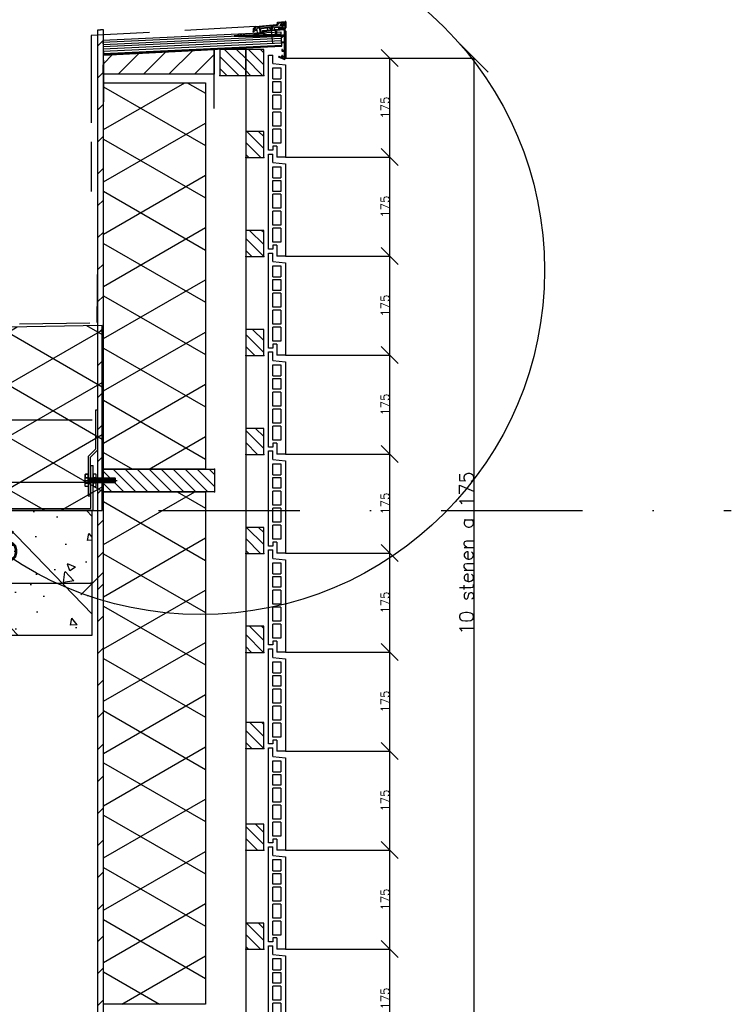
# Model space of a CAD drawing. Extents: x 0 to 317513, y 0 to 193913.
# Tile 102 of 105: x 244650 to 245908, y 163627 to 165367. Entities that reach past the tile are written whole.
import ezdxf

# ---------------------------------------------------------------- set-up
doc = ezdxf.new("R2010")
doc.units = 0
doc.header["$LTSCALE"] = 20
doc.header["$MEASUREMENT"] = 0
doc.header["$PDSIZE"] = -1
for name, pattern in [('CENTER', [5.421053, 3.388158, -0.677632, 0.677632, -0.677632]), ('DASHDOT', [25, 12.5, -6.25, 0, -6.25]), ('DD1', [2.66667, 1.66667, -0.5, 0, -0.5]), ('HIDDEN', [9.375, 6.25, -3.125])]:
    doc.linetypes.add(name, pattern=pattern)
doc.layers.get('0').update_dxf_attribs({"linetype": 'CONTINUOUS'})
doc.layers.get('DEFPOINTS').update_dxf_attribs({"linetype": 'CONTINUOUS'})
for name, color, linetype in [('_DETAILNUMMERS', 4, 'CONTINUOUS'), ('A--A21--_F-23-', 9, 'CONTINUOUS'), ('A--A23--_F--3-', 9, 'CONTINUOUS'), ('A--A25--_F--3-', 9, 'CONTINUOUS'), ('A--A42--_F--3-', 9, 'CONTINUOUS'), ('A--A42--_F-23-', 9, 'CONTINUOUS'), ('A--L13D3_VLOEREN', 3, 'CONTINUOUS'), ('A--L21--', 3, 'CONTINUOUS'), ('A--L21--_F-23-', 4, 'CONTINUOUS'), ('A--L21D3_BUITENWAND', 3, 'CONTINUOUS'), ('A--L25--', 7, 'CONTINUOUS'), ('A--L25--_F-23-', 7, 'CONTINUOUS'), ('A--L27DC4_DAKEN', 4, 'HIDDEN'), ('A--L31--', 2, 'CONTINUOUS'), ('A--L35--', 7, 'CONTINUOUS'), ('A--L35--_F-23-', 7, 'CONTINUOUS'), ('A--L351-_F-23-', 7, 'CONTINUOUS'), ('A--L42--', 7, 'CONTINUOUS'), ('A--L42--_F--3-', 7, 'CONTINUOUS'), ('A--L42--_F-23-', 7, 'CONTINUOUS'), ('A--L47', 7, 'CONTINUOUS'), ('A--M$1A-_F123-', 1, 'CONTINUOUS'), ('STRAMIEN', 8, 'DD1'), ('X--LR---_CP', 7, 'CONTINUOUS')]:
    doc.layers.add(name, color=color, linetype=linetype)
doc.styles.add('ALFA-0_25', font='ROMANS')
doc.styles.add('MAATLIJN', font='ROMANS')
doc.dimstyles.new('ALFA25', dxfattribs={"dimscale": 0.3, "dimtxt": 50, "dimasz": 100, "dimexe": 0, "dimexo": 0, "dimgap": 2, "dimtad": 1, "dimdec": 0, "dimzin": 0, "dimdsep": 46, "dimtxsty": 'MAATLIJN', "dimblk1": 'OBLIQUE', "dimblk2": 'OBLIQUE', "dimsah": 1, "dimcen": 0, "dimclrd": 1, "dimclre": 1, "dimclrt": 2, "dimadec": 0, "dimazin": 0, "dimtfac": 0.75, "dimtdec": 4, "dimtix": 1, "dimtmove": 2, "dimatfit": 3, "dimldrblk": 'OBLIQUE', "dimfxl": 0, "dimtvp": 1.5, "dimtolj": 1, "dimtzin": 0, "dimarcsym": 0})
doc.dimstyles.new('STANDARD$0', dxfattribs={"dimscale": 50, "dimtxt": 2.5, "dimasz": 2, "dimexe": 2, "dimexo": 0, "dimgap": 2, "dimtad": 1, "dimdec": 0, "dimzin": 0, "dimdsep": 46, "dimtxsty": 'ALFA-0_25', "dimblk1": 'OBLIQUE', "dimblk2": 'OBLIQUE', "dimsah": 1, "dimcen": -3, "dimdle": 2, "dimclrd": 1, "dimclre": 1, "dimclrt": 2, "dimadec": 0, "dimazin": 0, "dimtfac": 0.666667, "dimtofl": 0, "dimtmove": 2, "dimatfit": 3, "dimldrblk": 'OBLIQUE', "dimfxl": 0, "dimtvp": 0.833333, "dimtolj": 1, "dimtzin": 0, "dimarcsym": 0})
pattern_1 = [(45, (0, 0), (-10.6066, 10.6066), [])]

# ---------------------------------------------------------------- blocks, each defined once
blk = doc.blocks.new('_OBLIQUE')
at = {"color": 0, "linetype": 'ByBlock'}
blk.add_line((-0.5, -0.5), (0.5, 0.5), dxfattribs=at)
blk = doc.blocks.new('*D440')
at = {"layer": 'A--M$1A-_F123-', "color": 1, "lineweight": -2}
for p, q in [((245119.6, 163724.3), (245304.1, 163724.3)), ((245304.1, 163549.3), (245304.1, 163724.3)), ((245119.6, 163549.3), (245304.1, 163549.3))]:
    blk.add_line(p, q, dxfattribs=at)
at = {"layer": 'DEFPOINTS', "color": 0}
for p in [(245119.6, 163724.3), (245304.1, 163724.3), (245119.6, 163549.3)]:
    blk.add_point(p, dxfattribs=at)
at = {"layer": 'A--M$1A-_F123-', "color": 1, "lineweight": -2, "xscale": 30, "yscale": 30, "zscale": 30}
for p, rotation in [((245304.1, 163724.3), 90), ((245304.1, 163549.3), 270)]:
    blk.add_blockref('_OBLIQUE', p, dxfattribs=dict(at, rotation=rotation))
at = {"layer": 'A--M$1A-_F123-', "color": 2, "insert": (245296, 163636.8), "char_height": 15, "attachment_point": 5, "rotation": 90, "style": 'MAATLIJN'}
blk.add_mtext('\\A1;175', dxfattribs=at)
blk = doc.blocks.new('*D441')
at = {"layer": 'A--M$1A-_F123-', "color": 1, "lineweight": -2}
for p, q in [((245119.6, 163899.3), (245304.1, 163899.3)), ((245304.1, 163724.3), (245304.1, 163899.3)), ((245119.6, 163724.3), (245304.1, 163724.3))]:
    blk.add_line(p, q, dxfattribs=at)
at = {"layer": 'DEFPOINTS', "color": 0}
for p in [(245119.6, 163899.3), (245304.1, 163899.3), (245119.6, 163724.3)]:
    blk.add_point(p, dxfattribs=at)
at = {"layer": 'A--M$1A-_F123-', "color": 1, "lineweight": -2, "xscale": 30, "yscale": 30, "zscale": 30}
for p, rotation in [((245304.1, 163899.3), 90), ((245304.1, 163724.3), 270)]:
    blk.add_blockref('_OBLIQUE', p, dxfattribs=dict(at, rotation=rotation))
at = {"layer": 'A--M$1A-_F123-', "color": 2, "insert": (245296, 163811.8), "char_height": 15, "attachment_point": 5, "rotation": 90, "style": 'MAATLIJN'}
blk.add_mtext('\\A1;175', dxfattribs=at)
blk = doc.blocks.new('*D442')
at = {"layer": 'A--M$1A-_F123-', "color": 1, "lineweight": -2}
for p, q in [((245119.6, 164074.3), (245304.1, 164074.3)), ((245304.1, 163899.3), (245304.1, 164074.3)), ((245119.6, 163899.3), (245304.1, 163899.3))]:
    blk.add_line(p, q, dxfattribs=at)
at = {"layer": 'DEFPOINTS', "color": 0}
for p in [(245119.6, 164074.3), (245304.1, 164074.3), (245119.6, 163899.3)]:
    blk.add_point(p, dxfattribs=at)
at = {"layer": 'A--M$1A-_F123-', "color": 1, "lineweight": -2, "xscale": 30, "yscale": 30, "zscale": 30}
for p, rotation in [((245304.1, 164074.3), 90), ((245304.1, 163899.3), 270)]:
    blk.add_blockref('_OBLIQUE', p, dxfattribs=dict(at, rotation=rotation))
at = {"layer": 'A--M$1A-_F123-', "color": 2, "insert": (245296, 163986.8), "char_height": 15, "attachment_point": 5, "rotation": 90, "style": 'MAATLIJN'}
blk.add_mtext('\\A1;175', dxfattribs=at)
blk = doc.blocks.new('*D443')
at = {"layer": 'A--M$1A-_F123-', "color": 1, "lineweight": -2}
for p, q in [((245119.6, 164249.3), (245304.1, 164249.3)), ((245304.1, 164074.3), (245304.1, 164249.3)), ((245119.6, 164074.3), (245304.1, 164074.3))]:
    blk.add_line(p, q, dxfattribs=at)
at = {"layer": 'DEFPOINTS', "color": 0}
for p in [(245119.6, 164249.3), (245304.1, 164249.3), (245119.6, 164074.3)]:
    blk.add_point(p, dxfattribs=at)
at = {"layer": 'A--M$1A-_F123-', "color": 1, "lineweight": -2, "xscale": 30, "yscale": 30, "zscale": 30}
for p, rotation in [((245304.1, 164249.3), 90), ((245304.1, 164074.3), 270)]:
    blk.add_blockref('_OBLIQUE', p, dxfattribs=dict(at, rotation=rotation))
at = {"layer": 'A--M$1A-_F123-', "color": 2, "insert": (245296, 164161.8), "char_height": 15, "attachment_point": 5, "rotation": 90, "style": 'MAATLIJN'}
blk.add_mtext('\\A1;175', dxfattribs=at)
blk = doc.blocks.new('*D444')
at = {"layer": 'A--M$1A-_F123-', "color": 1, "lineweight": -2}
for p, q in [((245119.6, 164424.3), (245304.1, 164424.3)), ((245304.1, 164249.3), (245304.1, 164424.3)), ((245119.6, 164249.3), (245304.1, 164249.3))]:
    blk.add_line(p, q, dxfattribs=at)
at = {"layer": 'DEFPOINTS', "color": 0}
for p in [(245119.6, 164424.3), (245304.1, 164424.3), (245119.6, 164249.3)]:
    blk.add_point(p, dxfattribs=at)
at = {"layer": 'A--M$1A-_F123-', "color": 1, "lineweight": -2, "xscale": 30, "yscale": 30, "zscale": 30}
for p, rotation in [((245304.1, 164424.3), 90), ((245304.1, 164249.3), 270)]:
    blk.add_blockref('_OBLIQUE', p, dxfattribs=dict(at, rotation=rotation))
at = {"layer": 'A--M$1A-_F123-', "color": 2, "insert": (245296, 164336.8), "char_height": 15, "attachment_point": 5, "rotation": 90, "style": 'MAATLIJN'}
blk.add_mtext('\\A1;175', dxfattribs=at)
blk = doc.blocks.new('*D445')
at = {"layer": 'A--M$1A-_F123-', "color": 1, "lineweight": -2}
for p, q in [((245119.6, 164949.3), (245304.1, 164949.3)), ((245304.1, 164774.3), (245304.1, 164949.3)), ((245119.6, 164774.3), (245304.1, 164774.3))]:
    blk.add_line(p, q, dxfattribs=at)
at = {"layer": 'DEFPOINTS', "color": 0}
for p in [(245119.6, 164949.3), (245304.1, 164949.3), (245119.6, 164774.3)]:
    blk.add_point(p, dxfattribs=at)
at = {"layer": 'A--M$1A-_F123-', "color": 1, "lineweight": -2, "xscale": 30, "yscale": 30, "zscale": 30}
for p, rotation in [((245304.1, 164949.3), 90), ((245304.1, 164774.3), 270)]:
    blk.add_blockref('_OBLIQUE', p, dxfattribs=dict(at, rotation=rotation))
at = {"layer": 'A--M$1A-_F123-', "color": 2, "insert": (245296, 164861.8), "char_height": 15, "attachment_point": 5, "rotation": 90, "style": 'MAATLIJN'}
blk.add_mtext('\\A1;175', dxfattribs=at)
blk = doc.blocks.new('*D446')
at = {"layer": 'A--M$1A-_F123-', "color": 1, "lineweight": -2}
for p, q in [((245119.6, 164599.3), (245304.1, 164599.3)), ((245304.1, 164424.3), (245304.1, 164599.3)), ((245119.6, 164424.3), (245304.1, 164424.3))]:
    blk.add_line(p, q, dxfattribs=at)
at = {"layer": 'DEFPOINTS', "color": 0}
for p in [(245119.6, 164599.3), (245304.1, 164599.3), (245119.6, 164424.3)]:
    blk.add_point(p, dxfattribs=at)
at = {"layer": 'A--M$1A-_F123-', "color": 1, "lineweight": -2, "xscale": 30, "yscale": 30, "zscale": 30}
for p, rotation in [((245304.1, 164599.3), 90), ((245304.1, 164424.3), 270)]:
    blk.add_blockref('_OBLIQUE', p, dxfattribs=dict(at, rotation=rotation))
at = {"layer": 'A--M$1A-_F123-', "color": 2, "insert": (245296, 164511.8), "char_height": 15, "attachment_point": 5, "rotation": 90, "style": 'MAATLIJN'}
blk.add_mtext('\\A1;175', dxfattribs=at)
blk = doc.blocks.new('*D447')
at = {"layer": 'A--M$1A-_F123-', "color": 1, "lineweight": -2}
for p, q in [((245119.6, 164774.3), (245304.1, 164774.3)), ((245304.1, 164599.3), (245304.1, 164774.3)), ((245119.6, 164599.3), (245304.1, 164599.3))]:
    blk.add_line(p, q, dxfattribs=at)
at = {"layer": 'DEFPOINTS', "color": 0}
for p in [(245119.6, 164774.3), (245304.1, 164774.3), (245119.6, 164599.3)]:
    blk.add_point(p, dxfattribs=at)
at = {"layer": 'A--M$1A-_F123-', "color": 1, "lineweight": -2, "xscale": 30, "yscale": 30, "zscale": 30}
for p, rotation in [((245304.1, 164774.3), 90), ((245304.1, 164599.3), 270)]:
    blk.add_blockref('_OBLIQUE', p, dxfattribs=dict(at, rotation=rotation))
at = {"layer": 'A--M$1A-_F123-', "color": 2, "insert": (245296, 164686.8), "char_height": 15, "attachment_point": 5, "rotation": 90, "style": 'MAATLIJN'}
blk.add_mtext('\\A1;175', dxfattribs=at)
blk = doc.blocks.new('Q031612A')
at = {"layer": 'A--L35--_F-23-', "color": 1, "linetype": 'Continuous'}
for points in [[(0, 0), (0, 11), (-4.5, 11), (-5, 10.5), (-5, -10.5), (-4.5, -11), (0, -11), (0, -4.7), (-4.5, -4.7), (0, -4.7), (0, -11), (-4.5, -11), (-5, -10.5), (-5, -4.2), (-4.5, -4.7), (-5, -5.2)], [(-5, 4.4), (-4.5, 4.9), (-5, 5.4)], [(-4.5, 4.9), (0, 4.9), (0, -4.7)], [(1.7, 4.5), (0.6, -4.4)], [(0.6, 4.5), (0.6, -4.4)], [(3.2, 4.5), (2.1, -4.4)], [(4.7, 4.5), (3.6, -4.4)], [(6.2, 4.5), (5.1, -4.4)], [(7.7, 4.5), (6.6, -4.4)], [(9.2, 4.5), (8.1, -4.4)], [(10.7, 4.5), (9.6, -4.4)], [(12.3, 4.5), (11.2, -4.4)], [(13.8, 4.5), (12.7, -4.4)], [(15.3, 4.5), (14.2, -4.4)], [(16.8, 4.5), (15.7, -4.4)], [(18.3, 4.5), (17.2, -4.4)], [(19.8, 4.5), (18.7, -4.4)], [(21.3, 4.5), (20.2, -4.4)], [(22.8, 4.5), (21.7, -4.4)], [(24.3, 4.5), (23.2, -4.4)], [(25.9, 4.5), (24.8, -4.4)], [(27.4, 4.5), (26.3, -4.4)], [(28.9, 4.5), (27.8, -4.4)], [(30.4, 4.5), (29.3, -4.4)], [(31.9, 4.5), (30.8, -4.4)], [(33.4, 4.5), (32.3, -4.4)], [(34.9, 4.5), (33.8, -4.4)], [(36.4, 4.5), (35.3, -4.4)], [(37.9, 4.5), (36.8, -4.4)], [(39.5, 4.5), (38.4, -4.4)], [(41, 4.5), (39.9, -4.4)], [(42.5, 4.5), (41.4, -4.4)], [(44, 4.5), (42.9, -4.4)], [(45.5, 4.5), (44.4, -4.4)], [(47, 4.5), (45.9, -4.4)], [(47.6, -2.8), (47.5, -4.1)]]:
    blk.add_lwpolyline(points, dxfattribs=at)
blk.add_lwpolyline([(47.6, 4), (47.1, 4.5), (0, 4.5), (0, -4.4), (47.1, -4.4), (47.6, -3.9)], close=True, dxfattribs=at)
at = {"layer": 'A--L351-_F-23-', "color": 1, "linetype": 'DASHDOT'}
blk.add_lwpolyline([(-7.9, 0), (51.6, 0)], dxfattribs=at)
at = {"layer": 'X--LR---_CP', "color": 1, "linetype": 'DASHDOT'}
blk.add_point((0, 0), dxfattribs=at)
blk.add_point((0, 0), dxfattribs=at)
blk.add_point((0, 0), dxfattribs=at)
blk = doc.blocks.new('Q031611-')
at = {"layer": 'A--L35--_F-23-', "color": 1, "linetype": 'Continuous'}
for points in [[(5, 5.4), (5, 10.5), (4.5, 11), (0.5, 11), (0, 10.5), (0, 5.4), (0.5, 4.9), (4.5, 4.9), (5, 5.4), (5, 4.4), (4.5, 4.9), (5, 4.4), (5, -4.2), (4.5, -4.7), (0.5, -4.7), (0, -5.2), (0, -10.5), (0.5, -11), (4.5, -11), (5, -10.5), (5, -4.2), (4.5, -4.7), (5, -5.2), (4.5, -4.7), (0.5, -4.7), (0, -4.2), (0, -5.2), (0, 4.4), (0.5, 4.9), (0, 5.4), (0, 4.4)], [(0, 4.4), (0, -4.7)]]:
    blk.add_lwpolyline(points, dxfattribs=at)
at = {"layer": 'X--LR---_CP', "color": 1, "linetype": 'Continuous'}
blk.add_point((0, 0), dxfattribs=at)
blk.add_point((0, 0), dxfattribs=at)
blk.add_point((0, 0), dxfattribs=at)
blk = doc.blocks.new('*D449')
at = {"layer": 'A--M$1A-_F123-', "color": 1, "lineweight": -2}
for p, q in [((245194.4, 165299.3), (245453.3, 165299.3)), ((245453.3, 163549.3), (245453.3, 165299.3)), ((245194.4, 163549.3), (245453.3, 163549.3))]:
    blk.add_line(p, q, dxfattribs=at)
at = {"layer": 'DEFPOINTS', "color": 0}
for p in [(245194.4, 165299.3), (245453.3, 165299.3), (245194.4, 163549.3)]:
    blk.add_point(p, dxfattribs=at)
at = {"layer": 'A--M$1A-_F123-', "color": 1, "lineweight": -2, "xscale": 50, "yscale": 50, "zscale": 50}
for p, rotation in [((245453.3, 165299.3), 90), ((245453.3, 163549.3), 270)]:
    blk.add_blockref('_OBLIQUE', p, dxfattribs=dict(at, rotation=rotation))
at = {"layer": 'A--M$1A-_F123-', "color": 2, "insert": (245439.8, 164424.3), "char_height": 25, "attachment_point": 5, "rotation": 90, "style": 'MAATLIJN'}
blk.add_mtext('\\A1;10 stenen a 175', dxfattribs=at)
blk = doc.blocks.new('*D450')
at = {"layer": 'A--M$1A-_F123-', "color": 1, "lineweight": -2}
for p, q in [((245119.6, 165124.3), (245304.1, 165124.3)), ((245304.1, 164949.3), (245304.1, 165124.3)), ((245119.6, 164949.3), (245304.1, 164949.3))]:
    blk.add_line(p, q, dxfattribs=at)
at = {"layer": 'DEFPOINTS', "color": 0}
for p in [(245119.6, 165124.3), (245304.1, 165124.3), (245119.6, 164949.3)]:
    blk.add_point(p, dxfattribs=at)
at = {"layer": 'A--M$1A-_F123-', "color": 1, "lineweight": -2, "xscale": 30, "yscale": 30, "zscale": 30}
for p, rotation in [((245304.1, 165124.3), 90), ((245304.1, 164949.3), 270)]:
    blk.add_blockref('_OBLIQUE', p, dxfattribs=dict(at, rotation=rotation))
at = {"layer": 'A--M$1A-_F123-', "color": 2, "insert": (245296, 165036.8), "char_height": 15, "attachment_point": 5, "rotation": 90, "style": 'MAATLIJN'}
blk.add_mtext('\\A1;175', dxfattribs=at)
blk = doc.blocks.new('*D451')
at = {"layer": 'A--M$1A-_F123-', "color": 1, "lineweight": -2}
for p, q in [((245119.6, 164949.3), (245304.1, 164949.3)), ((245304.1, 164774.3), (245304.1, 164949.3)), ((245119.6, 164774.3), (245304.1, 164774.3))]:
    blk.add_line(p, q, dxfattribs=at)
at = {"layer": 'DEFPOINTS', "color": 0}
for p in [(245119.6, 164949.3), (245304.1, 164949.3), (245119.6, 164774.3)]:
    blk.add_point(p, dxfattribs=at)
at = {"layer": 'A--M$1A-_F123-', "color": 1, "lineweight": -2, "xscale": 30, "yscale": 30, "zscale": 30}
for p, rotation in [((245304.1, 164949.3), 90), ((245304.1, 164774.3), 270)]:
    blk.add_blockref('_OBLIQUE', p, dxfattribs=dict(at, rotation=rotation))
at = {"layer": 'A--M$1A-_F123-', "color": 2, "insert": (245296, 164861.8), "char_height": 15, "attachment_point": 5, "rotation": 90, "style": 'MAATLIJN'}
blk.add_mtext('\\A1;175', dxfattribs=at)
blk = doc.blocks.new('*D452')
at = {"layer": 'A--M$1A-_F123-', "color": 1, "lineweight": -2}
for p, q in [((245119.6, 165299.3), (245304.1, 165299.3)), ((245304.1, 165124.3), (245304.1, 165299.3)), ((245119.6, 165124.3), (245304.1, 165124.3))]:
    blk.add_line(p, q, dxfattribs=at)
at = {"layer": 'DEFPOINTS', "color": 0}
for p in [(245119.6, 165299.3), (245304.1, 165299.3), (245119.6, 165124.3)]:
    blk.add_point(p, dxfattribs=at)
at = {"layer": 'A--M$1A-_F123-', "color": 1, "lineweight": -2, "xscale": 30, "yscale": 30, "zscale": 30}
for p, rotation in [((245304.1, 165299.3), 90), ((245304.1, 165124.3), 270)]:
    blk.add_blockref('_OBLIQUE', p, dxfattribs=dict(at, rotation=rotation))
at = {"layer": 'A--M$1A-_F123-', "color": 2, "insert": (245296, 165211.8), "char_height": 15, "attachment_point": 5, "rotation": 90, "style": 'MAATLIJN'}
blk.add_mtext('\\A1;175', dxfattribs=at)
blk = doc.blocks.new('NH40_196')
at = {"layer": 'A--A25--_F--3-'}
h = blk.add_hatch(dxfattribs=at)
h.set_pattern_fill('ALFALINE', color=256, scale=15, style=0, pattern_type=2)
h.set_pattern_definition([(45, (-6, 0), (-10.6066, 10.6066), [])])
h.paths.add_polyline_path([(0, 0), (0, 196), (40, 196), (40, 0)])
at = {"layer": 'A--L25--_F-23-', "color": 2, "linetype": 'Continuous'}
blk.add_lwpolyline([(0, 0), (0, 196), (40, 196), (40, 0)], close=True, dxfattribs=at)
at = {"layer": 'X--LR---_CP'}
for p in [(0, 0), (0, 0), (40, 0)]:
    blk.add_point(p, dxfattribs=at)
blk = doc.blocks.new('*U742')
at = {"layer": 'A--A42--_F-23-', "linetype": 'Continuous'}
h = blk.add_hatch(dxfattribs=at)
h.set_pattern_fill('ALFALINE', color=256, scale=40, style=0)
h.set_pattern_definition([(45, (-244792.67, -161907.32), (-28.284271, 28.284271), [])])
h.paths.add_polyline_path([(0, 0), (-5, 0), (-5, 3442), (0, 3442), (5, 3442), (5, 0)])
at = {"layer": 'A--L42--_F-23-', "color": 2, "linetype": 'Continuous'}
for points in [[(0, 0), (-5, 0), (-5, 3442), (0, 3442)], [(0, 0), (5, 0), (5, 3442), (0, 3442)]]:
    blk.add_lwpolyline(points, dxfattribs=at)
blk = doc.blocks.new('E100606D_8713350')
at = {"color": 0}
blk.add_lwpolyline([(17.9, 1.6), (20.2, 1.6), (20, 1.8, -0.57735), (20.2, 2.1), (21.5, 2.1), (22.8, 2.1, -0.57735), (23, 1.8), (22.9, 1.6), (25.2, 1.6), (25, 1.8, -0.57735), (25.2, 2.1), (26.5, 2.1), (27.8, 2.1, -0.57735), (28, 1.8), (27.9, 1.6), (30.2, 1.6), (30, 1.8, -0.57735), (30.2, 2.1), (31.5, 2.1), (32.8, 2.1, -0.57735), (33, 1.8), (32.9, 1.6), (35.2, 1.6), (35, 1.8, -0.57735), (35.2, 2.1), (36.5, 2.1), (37.8, 2.1, -0.57735), (38, 1.8), (37.9, 1.6), (40.2, 1.6), (40, 1.8, -0.57735), (40.2, 2.1), (41.5, 2.1), (42.8, 2.1, -0.57735), (43, 1.8), (42.9, 1.6), (45.2, 1.6), (45, 1.8, -0.57735), (45.2, 2.1), (46.5, 2.1), (47.8, 2.1, -0.57735), (48, 1.8), (47.9, 1.6), (50.2, 1.6), (50, 1.8, -0.57735), (50.2, 2.1), (51.5, 2.1), (52.8, 2.1, -0.57735), (53, 1.8), (52.9, 1.6), (55.2, 1.6), (55, 1.8, -0.57735), (55.2, 2.1), (56.5, 2.1), (57.8, 2.1, -0.57735), (58, 1.8), (57.9, 1.6), (60.2, 1.6), (60, 1.8, -0.57735), (60.2, 2.1), (61.5, 2.1), (62.8, 2.1, -0.57735), (63, 1.8), (62.9, 1.6), (65.2, 1.6), (65, 1.8, -0.57735), (65.2, 2.1), (66.5, 2.1), (67.8, 2.1, -0.57735), (68, 1.8), (67.9, 1.6), (70.2, 1.6), (70, 1.8, -0.57735), (70.2, 2.1), (71.5, 2.1), (72.8, 2.1, -0.57735), (73, 1.8), (72.9, 1.6), (78.3, 0.6, -0.912623), (78.3, 0.1), (-5.3, 0.1, 0.414214), (-5.8, -0.4), (-5.8, -1.4, -0.414214), (-6.3, -1.9, -0.414214), (-6.8, -1.4), (-6.8, -0.4, 0.414214), (-7.3, 0.1), (-9.5, 0.1, 0.414214), (-10, -0.4), (-10, -24.7, 0.414214), (-9.5, -25.2), (-7.3, -25.2, 0.414214), (-6.8, -24.7), (-6.8, -23.7, -0.414214), (-6.3, -23.2, -0.414214), (-5.8, -23.7), (-5.8, -25.7, -0.414214), (-6.3, -26.2), (-9.5, -26.2, 0.414214), (-10, -26.7), (-10, -38.7, 0.534511), (-9.3, -39.1), (-1, -35.7, -0.534511), (0, -36.4, -0.303347), (-0.4, -37.1), (-9.4, -40.8, -0.534511), (-11.5, -39.4), (-11.5, 12.6, -0.414214), (-10, 14.1), (0, 14.1, -0.414214), (0.5, 13.6), (0.5, 13.1, -0.414214), (0, 12.6), (-9.5, 12.6, 0.414214), (-10, 12.1), (-10, 2.6, 0.414214), (-9.5, 2.1), (-8.5, 2.1), (-7.2, 2.1, -0.57735), (-7, 1.8), (-7.1, 1.6), (-4.8, 1.6), (-5, 1.8, -0.57735), (-4.8, 2.1), (-3.5, 2.1), (-2.2, 2.1, -0.57735), (-2, 1.8), (-2.1, 1.6), (0.2, 1.6), (0, 1.8, -0.57735), (0.2, 2.1), (1.5, 2.1), (2.8, 2.1, -0.57735), (3, 1.8), (2.9, 1.6), (5.2, 1.6), (5, 1.8, -0.57735), (5.2, 2.1), (6.5, 2.1), (7.8, 2.1, -0.57735), (8, 1.8), (7.9, 1.6), (10.2, 1.6), (10, 1.8, -0.57735), (10.2, 2.1), (11.5, 2.1), (12.8, 2.1, -0.57735), (13, 1.8), (12.9, 1.6), (15.2, 1.6), (15, 1.8, -0.57735), (15.2, 2.1), (16.5, 2.1), (17.8, 2.1, -0.57735), (18, 1.8)], format="xyb", close=True, dxfattribs=at)
blk = doc.blocks.new('ARGETON175')
at = {"layer": 'A--L21D3_BUITENWAND'}
for p, q in [((0, 168), (-8, 168)), ((-8, 153), (-8, 168)), ((0, 0), (0, 168)), ((-8, 153), (-30, 150.5)), ((-30, 150.5), (-30, -12.5)), ((-22, 145.5), (-22, 126)), ((-8, 145.5), (-22, 145.5)), ((-8, 126), (-8, 145.5)), ((-8, 126), (-22, 126)), ((-8, 121), (-22, 121)), ((-22, 121), (-22, 102)), ((-8, 102), (-8, 121)), ((-22, 102), (-8, 102)), ((-22, 97), (-22, 72)), ((-22, 97), (-8, 97)), ((-8, 72), (-8, 97)), ((-22, 72), (-8, 72)), ((-22, 67), (-22, 42)), ((-22, 67), (-8, 67)), ((-8, 42), (-8, 67)), ((-22, 42), (-8, 42)), ((-22, 37), (-22, 12)), ((-22, 37), (-8, 37)), ((-8, 12), (-8, 37)), ((-22, 12), (-8, 12)), ((-15, 7), (-15, -12.5)), ((-15, 7), (-8, 7)), ((-8, 7), (-8, 0)), ((-8, 0), (0, 0)), ((-30, -12.5), (-15, -12.5))]:
    blk.add_line(p, q, dxfattribs=at)
blk = doc.blocks.new('Q020261-')
at = {"layer": 'A--A25--_F--3-'}
h = blk.add_hatch(dxfattribs=at)
h.set_pattern_fill('ALFALINE', color=256, scale=15, style=0, pattern_type=2)
h.set_pattern_definition(pattern_1)
h.paths.add_polyline_path([(0, 0), (0, 46), (46, 46), (46, 0)])
at = {"layer": 'A--L25--_F-23-', "color": 2, "linetype": 'Continuous'}
blk.add_lwpolyline([(0, 0), (0, 46), (46, 46), (46, 0)], close=True, dxfattribs=at)
at = {"layer": 'X--LR---_CP'}
for p in [(0, 0), (0, 0), (46, 0)]:
    blk.add_point(p, dxfattribs=at)
blk = doc.blocks.new('HOUT46X32')
at = {"layer": 'A--A25--_F--3-'}
h = blk.add_hatch(dxfattribs=at)
h.set_pattern_fill('ALFALINE', color=256, scale=15, style=0, pattern_type=2)
h.set_pattern_definition(pattern_1)
h.paths.add_polyline_path([(0, 0), (0, 46), (32, 46), (32, 0)])
at = {"layer": 'A--L25--_F-23-', "color": 2, "linetype": 'Continuous'}
blk.add_lwpolyline([(0, 0), (0, 46), (32, 46), (32, 0)], close=True, dxfattribs=at)
at = {"layer": 'X--LR---_CP'}
for p in [(0, 0), (0, 0), (32, 0)]:
    blk.add_point(p, dxfattribs=at)
blk = doc.blocks.new('*D465')
at = {"layer": 'A--M$1A-_F123-', "color": 1, "lineweight": -2}
for p, q in [((244392.6, 164347.8), (244392.6, 164370.7)), ((244777.6, 164370.7), (244392.6, 164370.7)), ((244777.6, 164347.8), (244777.6, 164370.7))]:
    blk.add_line(p, q, dxfattribs=at)
at = {"layer": 'DEFPOINTS', "color": 0}
for p in [(244392.6, 164370.7), (244392.6, 164347.8), (244777.6, 164347.8)]:
    blk.add_point(p, dxfattribs=at)
at = {"layer": 'A--M$1A-_F123-', "color": 1, "lineweight": -2, "xscale": 40, "yscale": 40, "zscale": 40, "rotation": 180}
blk.add_blockref('_OBLIQUE', (244392.6, 164370.7), dxfattribs=at)
at = {"layer": 'A--M$1A-_F123-', "color": 1, "lineweight": -2, "xscale": 40, "yscale": 40, "zscale": 40}
blk.add_blockref('_OBLIQUE', (244777.6, 164370.7), dxfattribs=at)
at = {"layer": 'A--M$1A-_F123-', "color": 2, "insert": (244585.1, 164435.7), "char_height": 50, "attachment_point": 5, "style": 'ALFA-0_25'}
blk.add_mtext('\\A1;385', dxfattribs=at)

msp = doc.modelspace()

# ---------------------------------------------------------------- hatches: boundary and pattern name
at = {"layer": 'A--A21--_F-23-'}
h = msp.add_hatch(dxfattribs=at)
h.set_pattern_fill('ALFAISO', color=256, scale=80, angle=270, style=0, pattern_type=2)
h.set_pattern_definition([(210, (357263.615, 61703.42), (-40, 69.282032), []), (150, (357263.615, 61703.42), (40, 69.282032), [])])
h.paths.add_polyline_path([(244798.1, 165255.8), (244978.1, 165255.8), (244978.1, 164572.7), (244798.1, 164572.7)])
h = msp.add_hatch(dxfattribs=at)
h.set_pattern_fill('ALFAISO', color=256, scale=80, angle=270, style=0, pattern_type=2)
h.set_pattern_definition([(330, (94068.43, 68743.42), (40, 69.282032), []), (30, (94068.43, 68743.42), (-40, 69.282032), [])])
h.paths.add_polyline_path([(242394.7, 164499.3), (244795.3, 164499.3), (244795.3, 164826.9), (242394.7, 164784.1)])
h = msp.add_hatch(dxfattribs=at)
h.set_pattern_fill('ALFAISO', color=256, scale=80, angle=270, style=0, pattern_type=2)
h.set_pattern_definition([(210, (357263.615, 60970.06), (-40, 69.282032), []), (150, (357263.615, 60970.06), (40, 69.282032), [])])
h.paths.add_polyline_path([(244798.1, 164532.7), (244978.1, 164532.7), (244978.1, 163626.8), (244798.1, 163626.8)])
at = {"layer": 'A--A23--_F--3-'}
h = msp.add_hatch(dxfattribs=at)
h.set_pattern_fill('ALFABET', color=256, scale=20, angle=1, style=0, pattern_type=2)
h.set_pattern_definition([(134, (358663.4, 58303.42), (86.32078, 83.359), []), (129, (358663.4, 58303.42), (-143.64922, -10.04493), [15, -165]), (184, (358663.4, 58303.42), (30.37155, 149.9312), [12, -132]), (78.5486, (358651.42, 58302.59), (-113.27778, 139.88618), [12.74804, -140.22842]), (132.8158, (358664.1, 58343.42), (-213.99344, -29.37358), [22.5, -247.5]), (82.3644, (358646.26, 58340.97), (-183.50393, 198.05632), [19.12206, -210.3426]), (187.8158, (358664.1, 58343.42), (-183.50378, 198.05647), [18, -198]), (158, (358643.92, 58333.77), (-120.76856, -78.42802), [15, -165]), (213, (358643.92, 58333.77), (-46.12453, 145.85721), [12, -132]), (107.5486, (358633.86, 58327.23), (-166.89315, 67.42906), [12.74804, -140.22842]), (141.5, (358663.395, 58303.424), (-1.269641, 66.611074), [0, -130.4, 0, -134, 0, -132.5]), (171.5, (358663.395, 58303.424), (-51.229207, 79.788568), [0, -76.4, 0, -127.4, 0, -50.5]), (211.5, (358707.99, 58302.645), (-106.826954, -2.64699), [0, -50, 0, -156, 0, -207]), (221.5, (358727.99, 58302.3), (-116.270055, 22.05355), [0, -65, 0, -103.6, 0, -147]), (221.5, (358727.99, 58302.3), (-116.270055, 22.05355), [0, -65, 0, -103.6, 0, -147])])
h.paths.add_polyline_path([(242394.7, 164499.3), (242394.7, 164279.3), (244777.6, 164279.3), (244777.6, 164499.3)])
at = {"layer": 'A--A25--_F--3-'}
h = msp.add_hatch(dxfattribs=at)
h.set_pattern_fill('ANSI31', color=256, scale=10, angle=90, style=0)
h.set_pattern_definition([(45, (226545.317, 152021.253), (22.45064, -22.45064), [])])
h.paths.add_polyline_path([(244993.6, 165270.8), (244797.5, 165270.9), (244797.6, 165304.8), (244993.6, 165314.8)])
at = {"layer": 'A--A42--_F--3-'}
h = msp.add_hatch(dxfattribs=at)
h.set_pattern_fill('ALFALINE', color=256, scale=4, angle=132.3132, style=0, pattern_type=2)
h.set_pattern_definition([(2.6868, (244952.548, 165326.9222), (0.18751, -3.9956), [])])
h.paths.add_polyline_path([(245112.8, 165326.4), (245111.9, 165345.4), (244796.6, 165330.6), (244797.5, 165311.6), (244797.8, 165305.6), (245113.1, 165320.4)])

# ---------------------------------------------------------------- linework, layer by layer
at = {"color": 0}
for p, q in [((245063.4, 165351.7), (245066.6, 165355.3)), ((245063.4, 165347.6), (245063.4, 165351.7)), ((245067.3, 165354), (245064.8, 165351.2)), ((245064.8, 165351.2), (245064.8, 165349.6)), ((245065.3, 165349.1), (245069.4, 165349.5)), ((245066.6, 165355.3), (245103.8, 165358.5)), ((245104.4, 165357.2), (245067.3, 165354)), ((245068.7, 165350.4), (245069.6, 165351.8)), ((245068.8, 165349.4), (245068.7, 165350.4)), ((245069.7, 165349.5), (245068.8, 165349.4)), ((245069.7, 165349), (245068.8, 165348.1)), ((245070.3, 165343.5), (245069.7, 165349.5)), ((245071.1, 165352.6), (245074.2, 165352.9)), ((245074.2, 165352.9), (245090.1, 165354.3)), ((245075, 165343.9), (245074.2, 165352.9)), ((245088.3, 165352.1), (245076.3, 165351.1)), ((245077, 165344.1), (245076.3, 165351.1)), ((245114, 165350.4), (245078.8, 165347.3)), ((245088.6, 165348.1), (245088.3, 165352.1)), ((245090.1, 165354.3), (245094.1, 165354.6)), ((245090.1, 165354.3), (245090.2, 165353.2)), ((245098.2, 165353.9), (245090.2, 165353.2)), ((245090.2, 165353.2), (245092.4, 165351)), ((245092.4, 165351), (245096.4, 165351.3)), ((245092.4, 165351), (245092.6, 165348.5)), ((245098.1, 165355), (245094.1, 165354.6)), ((245096.4, 165351.3), (245098.2, 165353.9)), ((245096.6, 165348.8), (245096.4, 165351.3)), ((245100.6, 165349.2), (245096.6, 165348.8)), ((245110.4, 165356.1), (245098.1, 165355)), ((245098.2, 165353.9), (245098.1, 165355)), ((245100.3, 165353.2), (245112.2, 165354.2)), ((245100.6, 165349.2), (245100.3, 165353.2)), ((245103.8, 165358.5), (245106.1, 165360.8)), ((245104.4, 165357.2), (245109.2, 165362)), ((245116.3, 165349.2), (245104.4, 165348.1)), ((245104.8, 165362), (245105.9, 165363.1)), ((245105.7, 165361.7), (245105, 165361.6)), ((245105.9, 165363.1), (245119.3, 165364.2)), ((245109.2, 165362), (245118.5, 165362.8)), ((245113.5, 165359.1), (245110.4, 165356.1)), ((245110.7, 165358.4), (245114.5, 165362.1)), ((245111.9, 165357.6), (245111.1, 165357.5)), ((245113.6, 165359.3), (245111.9, 165357.6)), ((245112.6, 165350.2), (245112.2, 165354.2)), ((245113.5, 165350.3), (245112.6, 165350.2)), ((245113.5, 165350.3), (245114.5, 165351.4)), ((245114.5, 165351.4), (245113.8, 165359)), ((245117.7, 165362.4), (245114.5, 165362.1)), ((245114.5, 165350.9), (245114.5, 165359)), ((245115.9, 165360.3), (245118.8, 165361)), ((245115.9, 165351.5), (245115.9, 165360.3)), ((245115.9, 165351.5), (245120.2, 165347.2)), ((245116.1, 165358.7), (245116.1, 165359.9)), ((245116.2, 165358.3), (245118.9, 165355.6)), ((245116.3, 165349.2), (245118.8, 165346.7)), ((245116.4, 165360), (245118.2, 165358.2)), ((245118.8, 165361.3), (245117.7, 165362.4)), ((245119.1, 165358.6), (245119.1, 165362.3)), ((245119.1, 165353.2), (245119.1, 165355.3)), ((245119.6, 165352.7), (245119.1, 165353.2)), ((245120.4, 165363.2), (245120.4, 165353)), ((245062.5, 165346.6), (245063.4, 165347.6)), ((245062.5, 165345.9), (245062.5, 165346.6)), ((245065.5, 165347.8), (245063.3, 165345.6)), ((245063.3, 165340.5), (245065.5, 165342.7)), ((245065.2, 165339.9), (245063.6, 165339.9)), ((245066.1, 165341.4), (245065.2, 165340.4)), ((245065.2, 165340.4), (245065.2, 165339.9)), ((245082.7, 165339.9), (245065.2, 165339.9)), ((245068.8, 165348.1), (245065.5, 165347.8)), ((245065.5, 165342.7), (245080, 165344)), ((245081.1, 165342.7), (245066.1, 165341.4)), ((245075, 165343.9), (245070.3, 165343.5)), ((245077, 165344.1), (245075, 165343.9)), ((245079.3, 165344.3), (245077, 165344.1)), ((245078.6, 165347), (245080.2, 165344.3)), ((245082.7, 165339.9), (245081.1, 165342.7)), ((245081.2, 165345.4), (245083.5, 165341.3)), ((245102, 165347.9), (245081.6, 165346.1)), ((245086.5, 165339.9), (245082.7, 165339.9)), ((245083.5, 165341.3), (245086.1, 165341.3)), ((245086.1, 165341.3), (245086.7, 165340.2)), ((245092.6, 165348.5), (245088.6, 165348.1)), ((245101.2, 165340.2), (245101.7, 165341)), ((245105, 165339.9), (245101.4, 165339.9)), ((245102.2, 165341.3), (245102.5, 165341.3)), ((245102.5, 165341.3), (245102.5, 165347.4)), ((245103.9, 165347.6), (245103.9, 165341.3)), ((245103.9, 165341.3), (245104.3, 165341.3)), ((245104.7, 165341), (245105.2, 165340.2)), ((245118.8, 165328.4), (245118.8, 165346.7)), ((245120.2, 165347.2), (245120.2, 165300.1)), ((245113.2, 165327.1), (245113.2, 165327.4)), ((245113.7, 165327.9), (245118.3, 165327.9)), ((245118.8, 165326.6), (245113.7, 165326.6)), ((245118.8, 165302.6), (245118.8, 165326.6)), ((245113.2, 165301.9), (245113.2, 165303.6)), ((245113.7, 165304.1), (245114, 165304.1)), ((245118.8, 165301.4), (245113.7, 165301.4)), ((245114.5, 165303.6), (245114.5, 165302.6)), ((245114.5, 165302.6), (245118.8, 165302.6)), ((245118.8, 165301.1), (245118.8, 165301.4))]:
    msp.add_line(p, q, dxfattribs=at)
at = {"color": 0, "linetype": 'CENTER'}
msp.add_line((245094.1, 165354.6), (245096.7, 165324.8), dxfattribs=at)
at = {"color": 0}
for centre, radius, start, end in [((245065.3, 165349.6), 0.5, 180, 275), ((245069.5, 165349.2), 0.3, 315, 95), ((245071.3, 165350.6), 2, 95, 145), ((245104.9, 165361.8), 0.2, 135, 275), ((245105.7, 165361.2), 0.5, 315, 95), ((245111.1, 165358), 0.5, 135, 275), ((245113.6, 165359), 0.2, 5, 135), ((245114, 165359), 0.5, 0, 135), ((245114, 165350.9), 0.5, 275, 0), ((245116.3, 165359.9), 0.2, 45, 180), ((245116.6, 165358.7), 0.5, 180, 225), ((245118.6, 165358.6), 0.5, 225, 0), ((245118.6, 165362.3), 0.5, 0, 95), ((245118.7, 165361.2), 0.2, 284.2944, 45), ((245118.6, 165355.3), 0.5, 0, 45), ((245119.4, 165363.2), 1, 0, 95), ((245119.9, 165353), 0.5, 225, 0), ((245063, 165345.9), 0.5, 180, 225), ((245063, 165345.9), 0.5, 225, 315), ((245063.6, 165340.3), 0.4, 135, 180), ((245063.6, 165340.3), 0.4, 180, 270), ((245078.8, 165347.1), 0.2, 95, 180), ((245078.8, 165347.1), 0.2, 180, 210), ((245079.3, 165344.8), 0.5, 275, 30), ((245080, 165344.2), 0.2, 275, 30), ((245081.6, 165345.6), 0.5, 95, 210), ((245086.5, 165340.1), 0.2, 270, 30), ((245101.4, 165340.1), 0.2, 150, 270), ((245102.2, 165340.8), 0.5, 90, 150), ((245102, 165347.4), 0.5, 0, 95), ((245104.4, 165347.6), 0.5, 95, 180), ((245104.3, 165340.8), 0.5, 30, 90), ((245105, 165340.1), 0.2, 270, 30), ((245113.7, 165327.4), 0.5, 90, 180), ((245113.7, 165327.1), 0.5, 180, 270), ((245118.3, 165328.4), 0.5, 270, 0), ((245113.7, 165303.6), 0.5, 90, 180), ((245113.7, 165301.9), 0.5, 180, 270), ((245114, 165303.6), 0.5, 0, 90), ((245120, 165301.1), 1.2, 180, 270), ((245120, 165300.1), 0.2, 270, 0)]:
    msp.add_arc(centre, radius, start, end, dxfattribs=at)
at = {"layer": '_DETAILNUMMERS'}
msp.add_circle((244969.4, 164924.2), 608.7, dxfattribs=at)
at = {"layer": 'A--L13D3_VLOEREN'}
for p, q in [((244775.6, 164503.3), (244775.6, 164579.3)), ((244775.6, 164579.3), (244779.6, 164579.3)), ((244779.6, 164499.3), (244779.6, 164579.3)), ((244125.1, 164503.3), (244775.6, 164503.3)), ((244125.1, 164499.3), (244779.6, 164499.3))]:
    msp.add_line(p, q, dxfattribs=at)
msp.add_lwpolyline([(244774.6, 164525.3), (244774.6, 164593.7), (244787.6, 164606.7), (244787.6, 164676.7), (244783.6, 164676.7), (244783.6, 164608.3), (244770.6, 164595.3), (244770.6, 164525.3)], close=True, dxfattribs=at)
at = {"layer": 'A--L21--'}
for p, q in [((244777.6, 164659.3), (242394.7, 164659.3)), ((244777.6, 164549.3), (242394.7, 164549.3))]:
    msp.add_line(p, q, dxfattribs=at)
for points in [[(244798.1, 165255.8), (244978.1, 165255.8), (244978.1, 164572.7), (244798.1, 164572.7)], [(242394.7, 164499.3), (244795.3, 164499.3), (244795.3, 164826.9), (242394.7, 164784.1)], [(244798.1, 164532.7), (244978.1, 164532.7), (244978.1, 163626.8), (244798.1, 163626.8)]]:
    msp.add_lwpolyline(points, close=True, dxfattribs=at)
at = {"layer": 'A--L21--_F-23-', "linetype": 'Continuous'}
msp.add_lwpolyline([(242394.7, 164499.3), (242394.7, 164279.3), (244777.6, 164279.3), (244777.6, 164499.3)], close=True, dxfattribs=at)
at = {"layer": 'A--L25--_F-23-', "color": 2, "linetype": 'Continuous'}
for p, q in [((244993.6, 165222.2), (244993.6, 165314.8)), ((244797.6, 165295.9), (244797.6, 165222.2)), ((244993.6, 165210), (244993.6, 165283.6)), ((244983.6, 165270.8), (244797.6, 165270.9))]:
    msp.add_line(p, q, dxfattribs=at)
msp.add_lwpolyline([(244993.6, 165270.8), (244797.5, 165270.9), (244797.6, 165304.8), (244993.6, 165314.8)], close=True, dxfattribs=at)
at = {"layer": 'A--L27DC4_DAKEN'}
for p, q in [((245066.6, 165355.2), (244775.7, 165339.1)), ((244775.7, 165339.1), (244775.7, 165063.7)), ((244775.7, 165309.7), (244775.7, 165063.7))]:
    msp.add_line(p, q, dxfattribs=at)
msp.add_lwpolyline([(242399.3, 164789), (242399.3, 164789), (244786.9, 164831.8), (244787.6, 164945.4)], dxfattribs=at)
at = {"layer": 'A--L31--'}
for p, q in [((245049.6, 165317.4), (245049.6, 163579.3)), ((245049.6, 163634.8), (245049.6, 161829.3))]:
    msp.add_line(p, q, dxfattribs=at)
at = {"layer": 'A--L42--_F--3-', "color": 3, "linetype": 'Continuous'}
msp.add_line((244797.8, 165305.6), (245113.1, 165320.4), dxfattribs=at)
msp.add_lwpolyline([(245113.1, 165320.4), (245111.9, 165345.4), (244796.6, 165330.6), (244797.8, 165305.6)], dxfattribs=at)
at = {"layer": 'STRAMIEN', "linetype": 'DASHDOT'}
msp.add_line((242394.7, 164499.3), (245908.4, 164499.3), dxfattribs=at)
at = {"layer": 'X--LR---_CP'}
msp.add_point((244993.6, 165280.7), dxfattribs=at)
msp.add_point((244993.6, 165280.7), dxfattribs=at)

# ---------------------------------------------------------------- block references
at = {"xscale": -1}
for p in [(245089.6, 165136.8), (245089.6, 164961.8), (245089.6, 164786.8), (245089.6, 164611.8), (245089.6, 164436.8), (245089.6, 164261.8), (245089.6, 164086.8), (245089.6, 163911.8), (245089.6, 163736.8), (245089.6, 163561.8)]:
    msp.add_blockref('ARGETON175', p, dxfattribs=at)
at = {"layer": 'A--L25--', "xscale": -1}
for name, p in [('Q020261-', (245049.6, 165268.8)), ('HOUT46X32', (245081.6, 165268.8)), ('HOUT46X32', (245081.6, 165123.8)), ('HOUT46X32', (245081.6, 164948.8)), ('HOUT46X32', (245081.6, 164773.8)), ('HOUT46X32', (245081.6, 164598.8)), ('HOUT46X32', (245081.6, 164423.8)), ('HOUT46X32', (245081.6, 164248.8)), ('HOUT46X32', (245081.6, 164078.8)), ('HOUT46X32', (245081.6, 163898.8)), ('HOUT46X32', (245081.6, 163723.8))]:
    msp.add_blockref(name, p, dxfattribs=at)
at = {"layer": 'A--L25--', "rotation": 90}
msp.add_blockref('NH40_196', (244994.1, 164532.7), dxfattribs=at)
at = {"layer": 'A--L35--', "xscale": -1, "rotation": 180}
msp.add_blockref('Q031612A', (244770.6, 164552.8), dxfattribs=at)
at = {"layer": 'A--L35--'}
msp.add_blockref('Q031611-', (244779.6, 164552.8), dxfattribs=at)
at = {"layer": 'A--L42--'}
msp.add_blockref('*U742', (244792.7, 161907.3), dxfattribs=at)
at = {"layer": 'A--L47', "xscale": -1}
msp.add_blockref('E100606D_8713350', (245107.6, 165338), dxfattribs=at)

# ---------------------------------------------------------------- dimensions: what is measured, and where the dimension line sits
at = {"layer": 'A--M$1A-_F123-'}
for base, p1, p2, picture, middle in [((245304.1, 165299.3), (245119.6, 165124.3), (245119.6, 165299.3), '*D452', (245296, 165211.8)), ((245304.1, 165124.3), (245119.6, 164949.3), (245119.6, 165124.3), '*D450', (245296, 165036.8)), ((245304.1, 164949.3), (245119.6, 164774.3), (245119.6, 164949.3), '*D445', (245296, 164861.8)), ((245304.1, 164949.3), (245119.6, 164774.3), (245119.6, 164949.3), '*D451', (245296, 164861.8)), ((245304.1, 164774.3), (245119.6, 164599.3), (245119.6, 164774.3), '*D447', (245296, 164686.8)), ((245304.1, 164599.3), (245119.6, 164424.3), (245119.6, 164599.3), '*D446', (245296, 164511.8)), ((245304.1, 164424.3), (245119.6, 164249.3), (245119.6, 164424.3), '*D444', (245296, 164336.8)), ((245304.1, 164249.3), (245119.6, 164074.3), (245119.6, 164249.3), '*D443', (245296, 164161.8)), ((245304.1, 164074.3), (245119.6, 163899.3), (245119.6, 164074.3), '*D442', (245296, 163986.8)), ((245304.1, 163899.3), (245119.6, 163724.3), (245119.6, 163899.3), '*D441', (245296, 163811.8)), ((245304.1, 163724.3), (245119.6, 163549.3), (245119.6, 163724.3), '*D440', (245296, 163636.8))]:
    dim = msp.add_linear_dim(base=base, p1=p1, p2=p2, angle=90, dimstyle='ALFA25', override={"dimscale": 0.3}, dxfattribs=at)
    dim.commit()
    dim.dimension.update_dxf_attribs({"geometry": picture, "text_midpoint": middle})
dim = msp.add_linear_dim(base=(245453.3, 165299.3), p1=(245194.4, 163549.3), p2=(245194.4, 165299.3), angle=90, text='10 stenen a 175', dimstyle='ALFA25', override={"dimscale": 0.5}, dxfattribs=at)
dim.commit()
dim.dimension.update_dxf_attribs({"geometry": '*D449', "text_midpoint": (245439.8, 164424.3)})
dim = msp.add_linear_dim(base=(244392.6, 164370.7), p1=(244777.6, 164347.8), p2=(244392.6, 164347.8), dimstyle='STANDARD$0', override={"dimscale": 20, "dimexe": 0, "dimcen": 0, "dimdle": 0, "dimtfac": 0.75, "dimtvp": 1.5}, dxfattribs=at)
dim.commit()
dim.dimension.update_dxf_attribs({"geometry": '*D465', "text_midpoint": (244585.1, 164435.7)})

doc.saveas('drawing.dxf')
